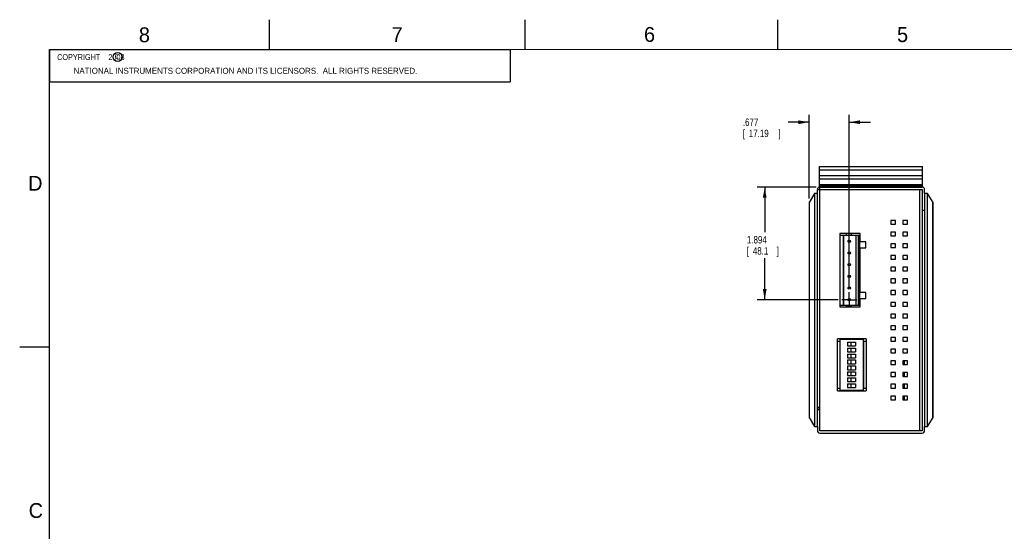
# Model space of a CAD drawing. Header units: inches. Extents: x 0 to 34, y 0 to 22.
# Tile 2 of 16: x 0 to 16.6, y 13.4 to 22. Entities that reach past the tile are written whole.
import ezdxf

# ---------------------------------------------------------------- set-up
doc = ezdxf.new("R2010")
doc.units = ezdxf.units.IN
doc.header["$LTSCALE"] = 1.87
doc.header["$MEASUREMENT"] = 0
doc.linetypes.add('CENTER', pattern=[0.6, 0.375, -0.075, 0.075, -0.075])
doc.layers.get('0').update_dxf_attribs({"linetype": 'CONTINUOUS'})
doc.layers.add('DEFAULT_1', color=7, linetype='CENTER')
doc.layers.add('DIMENSIONS', color=7, linetype='CONTINUOUS')
doc.styles.get("Standard").update_dxf_attribs({"font": 'txt', "width": 0.8})
doc.dimstyles.new('DIMSTYLE_1', dxfattribs={"dimtxt": 0.125, "dimasz": 0.18, "dimexe": 0.18, "dimexo": 0.0625, "dimgap": 0.09, "dimtad": 0, "dimtih": 1, "dimtoh": 1, "dimdec": 3, "dimzin": 4, "dimdsep": 46, "dimtxsty": 'STANDARD', "dimblk": '_FILLED', "dimblk1": '_FILLED', "dimblk2": '_FILLED', "dimcen": 0.09, "dimadec": 0, "dimazin": 0, "dimtp": 0.01, "dimtm": 0.01, "dimtfac": 1, "dimtdec": 3, "dimtofl": 0, "dimtmove": 0, "dimatfit": 3, "dimldrblk": '_FILLED', "dimfxl": 1, "dimtolj": 1, "dimtzin": 4, "dimarcsym": 0})

# ---------------------------------------------------------------- blocks, each defined once
blk = doc.blocks.new('_FILLED')
at = {"color": 0, "linetype": 'BYBLOCK'}
blk.add_solid([(0, 0), (-1, 0.174), (-1, -0.174)], dxfattribs=at)
blk = doc.blocks.new('*D12')
at = {"layer": 'DIMENSIONS', "color": 2, "linetype": 'CONTINUOUS'}
for p, q in [((13.396, 19.186), (12.407, 19.186)), ((12.532, 19.186), (12.532, 18.426)), ((12.532, 17.292), (12.532, 17.989)), ((13.767, 17.292), (12.407, 17.292))]:
    blk.add_line(p, q, dxfattribs=at)
at = {"layer": 'DIMENSIONS', "color": 2, "linetype": 'CONTINUOUS', "xscale": 0.18, "yscale": 0.18, "zscale": 0.18}
for p, rotation in [((12.532, 19.186), 90), ((12.532, 17.292), 270)]:
    blk.add_blockref('_FILLED', p, dxfattribs=dict(at, rotation=rotation))
at = {"layer": 'DIMENSIONS', "color": 2, "linetype": 'CONTINUOUS', "width": 0.8}
for s, p in [('1.894', (12.232, 18.239)), ('[', (12.232, 18.051)), ('48.1', (12.332, 18.051)), (']', (12.732, 18.051))]:
    blk.add_text(s, height=0.125, dxfattribs=at).set_placement(p)
blk = doc.blocks.new('*D13')
at = {"layer": 'DIMENSIONS', "color": 2, "linetype": 'CONTINUOUS'}
for p, q in [((13.277, 18.993), (13.277, 20.402)), ((13.954, 17.48), (13.954, 20.402)), ((13.277, 20.277), (12.926, 20.277)), ((13.954, 20.277), (14.314, 20.277))]:
    blk.add_line(p, q, dxfattribs=at)
at = {"layer": 'DIMENSIONS', "color": 2, "linetype": 'CONTINUOUS', "xscale": 0.18, "yscale": 0.18, "zscale": 0.18}
blk.add_blockref('_FILLED', (13.277, 20.277), dxfattribs=at)
at = {"layer": 'DIMENSIONS', "color": 2, "linetype": 'CONTINUOUS', "xscale": 0.18, "yscale": 0.18, "zscale": 0.18, "rotation": 180}
blk.add_blockref('_FILLED', (13.954, 20.277), dxfattribs=at)
at = {"layer": 'DIMENSIONS', "color": 2, "linetype": 'CONTINUOUS', "width": 0.8}
for s, p in [('.677', (12.164, 20.214)), ('[', (12.164, 20.027)), ('17.19', (12.264, 20.027)), (']', (12.764, 20.027))]:
    blk.add_text(s, height=0.125, dxfattribs=at).set_placement(p)

msp = doc.modelspace()

# ---------------------------------------------------------------- linework, layer by layer
at = {"color": 2, "linetype": 'CONTINUOUS'}
for p, q in [((4.2, 21.5), (4.2, 22)), ((8.5, 21.5), (8.5, 22)), ((12.75, 21.5), (12.75, 22)), ((0.5, 21.5), (8.25, 21.5)), ((0.5, 21.5), (0.5, 20.9531)), ((8.25, 21.5), (8.25, 20.9531)), ((0.5, 20.9531), (8.25, 20.9531)), ((0, 16.5), (0.5, 16.5))]:
    msp.add_line(p, q, dxfattribs=at)
at = {"color": 7, "linetype": 'CONTINUOUS'}
for p, q in [((13.4542, 19.186), (13.4542, 19.5324)), ((13.4542, 19.5324), (15.1864, 19.5324)), ((15.1864, 19.5266), (13.4542, 19.5266)), ((15.1864, 19.4734), (13.4542, 19.4734)), ((15.1864, 19.186), (15.1864, 19.5324)), ((15.1864, 19.3749), (13.4542, 19.3749)), ((13.4542, 19.3238), (15.1864, 19.3238)), ((15.1864, 19.2253), (13.4542, 19.2253)), ((13.4542, 19.2175), (15.1864, 19.2175)), ((13.3719, 19.0797), (13.2774, 18.9301)), ((13.3719, 19.0797), (13.3719, 15.1624)), ((13.4187, 19.0797), (13.3719, 19.0797)), ((13.4187, 15.1624), (13.4187, 19.0797)), ((13.4542, 19.1938), (15.1864, 19.1938)), ((15.2219, 19.0797), (15.2219, 15.1624)), ((15.2687, 19.0797), (15.2219, 19.0797)), ((15.2687, 15.1624), (15.2687, 19.0797)), ((15.3632, 18.9301), (15.2687, 19.0797)), ((13.2774, 18.9301), (13.2774, 15.312)), ((13.2799, 18.9344), (13.2799, 15.3076)), ((13.2819, 18.9372), (13.2819, 15.3048)), ((15.3587, 15.3048), (15.3587, 18.9372)), ((15.3607, 15.3076), (15.3607, 18.9344)), ((15.3632, 15.312), (15.3632, 18.9301)), ((14.1242, 18.3749), (13.7967, 18.3749)), ((13.8496, 18.3749), (13.8496, 17.1938)), ((13.8577, 18.3749), (13.8577, 17.1938)), ((14.0652, 18.3749), (14.0652, 17.1938)), ((14.1034, 18.3749), (14.1034, 17.1938)), ((14.1242, 18.3749), (14.1242, 17.1938)), ((14.1242, 17.1938), (13.7967, 17.1938)), ((13.7967, 16.6375), (13.7967, 15.7596)), ((14.1864, 16.6253), (13.7967, 16.6253)), ((13.9227, 16.5801), (14.0605, 16.5801)), ((13.9227, 16.5801), (13.9227, 16.5171)), ((13.9857, 16.5171), (13.9857, 16.5801)), ((14.0605, 16.5801), (14.0605, 16.5171)), ((14.1864, 16.6253), (14.1864, 15.7718)), ((13.9227, 16.5171), (14.0605, 16.5171)), ((13.9227, 16.4801), (14.0605, 16.4801)), ((13.9227, 16.4801), (13.9227, 16.4171)), ((13.9227, 16.4171), (14.0605, 16.4171)), ((13.9857, 16.4171), (13.9857, 16.4801)), ((14.0605, 16.4801), (14.0605, 16.4171)), ((13.9227, 16.3801), (14.0605, 16.3801)), ((13.9227, 16.3801), (13.9227, 16.3171)), ((13.9227, 16.3171), (14.0605, 16.3171)), ((13.9227, 16.2801), (14.0605, 16.2801)), ((13.9227, 16.2801), (13.9227, 16.2171)), ((13.9857, 16.3171), (13.9857, 16.3801)), ((13.9857, 16.2171), (13.9857, 16.2801)), ((14.0605, 16.3801), (14.0605, 16.3171)), ((14.0605, 16.2801), (14.0605, 16.2171)), ((14.1983, 16.2738), (14.1864, 16.2738)), ((14.8794, 16.2647), (14.8794, 16.2017)), ((13.9227, 16.2171), (14.0605, 16.2171)), ((13.9227, 16.1801), (14.0605, 16.1801)), ((13.9227, 16.1801), (13.9227, 16.1171)), ((13.9227, 16.1171), (14.0605, 16.1171)), ((13.9227, 16.0801), (14.0605, 16.0801)), ((13.9227, 16.0801), (13.9227, 16.0171)), ((13.9857, 16.1171), (13.9857, 16.1801)), ((13.9857, 16.0171), (13.9857, 16.0801)), ((14.0605, 16.1801), (14.0605, 16.1171)), ((14.0605, 16.0801), (14.0605, 16.0171)), ((14.8794, 16.0679), (14.8794, 16.0049)), ((13.9227, 16.0171), (14.0605, 16.0171)), ((13.9227, 15.9801), (14.0605, 15.9801)), ((13.9227, 15.9801), (13.9227, 15.9171)), ((13.9227, 15.9171), (14.0605, 15.9171)), ((13.9857, 15.9171), (13.9857, 15.9801)), ((14.0605, 15.9801), (14.0605, 15.9171)), ((13.7967, 15.7718), (14.1864, 15.7718)), ((13.9227, 15.8801), (14.0605, 15.8801)), ((13.9227, 15.8801), (13.9227, 15.8171)), ((13.9227, 15.8171), (14.0605, 15.8171)), ((13.9857, 15.8171), (13.9857, 15.8801)), ((14.0605, 15.8801), (14.0605, 15.8171)), ((14.8794, 15.871), (14.8794, 15.808)), ((14.8794, 15.6742), (14.8794, 15.6112)), ((13.2774, 15.312), (13.3719, 15.1624)), ((15.2687, 15.1624), (15.3632, 15.312)), ((13.3719, 15.1624), (13.4187, 15.1624)), ((15.2219, 15.1624), (15.2687, 15.1624)), ((13.7967, 15.0442), (13.7967, 15.0521)), ((14.8794, 15.0442), (13.7967, 15.0442)), ((14.8794, 15.0521), (14.8794, 15.0442))]:
    msp.add_line(p, q, dxfattribs=at)
at = {"color": 6, "linetype": 'CONTINUOUS'}
for p, q in [((13.4187, 19.0797), (13.4187, 19.1466)), ((13.4187, 19.1466), (15.1825, 19.1466)), ((13.4581, 15.0899), (13.4581, 19.186)), ((13.4581, 19.186), (15.1825, 19.186)), ((15.1431, 15.0899), (15.1431, 19.1466)), ((15.1825, 19.1466), (15.1825, 15.0915)), ((15.2219, 19.0797), (15.2219, 19.1466)), ((15.2219, 18.7923), (15.1825, 18.7923)), ((14.651, 18.6269), (14.651, 18.5639)), ((14.7298, 18.6269), (14.651, 18.6269)), ((14.651, 18.5639), (14.7298, 18.5639)), ((14.7298, 18.5639), (14.7298, 18.6269)), ((14.8577, 18.6269), (14.8577, 18.5639)), ((14.9364, 18.6269), (14.8577, 18.6269)), ((14.8577, 18.5639), (14.9364, 18.5639)), ((14.9364, 18.5639), (14.9364, 18.6269)), ((13.7967, 18.4064), (13.7967, 17.1749)), ((14.14, 18.4064), (13.7967, 18.4064)), ((13.9069, 18.3749), (13.9069, 18.4064)), ((13.9857, 18.4064), (13.9857, 18.3749)), ((14.14, 18.2671), (14.14, 18.4064)), ((14.651, 18.4301), (14.651, 18.3671)), ((14.7298, 18.4301), (14.651, 18.4301)), ((14.7298, 18.3671), (14.7298, 18.4301)), ((14.8577, 18.4301), (14.8577, 18.3671)), ((14.9364, 18.4301), (14.8577, 18.4301)), ((14.9364, 18.3671), (14.9364, 18.4301)), ((14.2305, 18.2671), (14.14, 18.2671)), ((14.2305, 18.1647), (14.2305, 18.2671)), ((14.651, 18.3671), (14.7298, 18.3671)), ((14.651, 18.2332), (14.651, 18.1702)), ((14.7298, 18.2332), (14.651, 18.2332)), ((14.7298, 18.1702), (14.7298, 18.2332)), ((14.8577, 18.3671), (14.9364, 18.3671)), ((14.8577, 18.2332), (14.8577, 18.1702)), ((14.9364, 18.2332), (14.8577, 18.2332)), ((14.9364, 18.1702), (14.9364, 18.2332)), ((14.14, 17.4167), (14.14, 18.1647)), ((14.14, 18.1647), (14.2305, 18.1647)), ((14.651, 18.1702), (14.7298, 18.1702)), ((14.8577, 18.1702), (14.9364, 18.1702)), ((14.651, 18.0364), (14.651, 17.9734)), ((14.7298, 18.0364), (14.651, 18.0364)), ((14.651, 17.9734), (14.7298, 17.9734)), ((14.7298, 17.9734), (14.7298, 18.0364)), ((14.8577, 18.0364), (14.8577, 17.9734)), ((14.9364, 18.0364), (14.8577, 18.0364)), ((14.8577, 17.9734), (14.9364, 17.9734)), ((14.9364, 17.9734), (14.9364, 18.0364)), ((14.651, 17.8395), (14.651, 17.7765)), ((14.7298, 17.8395), (14.651, 17.8395)), ((14.651, 17.7765), (14.7298, 17.7765)), ((14.7298, 17.7765), (14.7298, 17.8395)), ((14.8577, 17.8395), (14.8577, 17.7765)), ((14.9364, 17.8395), (14.8577, 17.8395)), ((14.8577, 17.7765), (14.9364, 17.7765)), ((14.9364, 17.7765), (14.9364, 17.8395)), ((14.651, 17.6427), (14.651, 17.5797)), ((14.7298, 17.6427), (14.651, 17.6427)), ((14.651, 17.5797), (14.7298, 17.5797)), ((14.7298, 17.5797), (14.7298, 17.6427)), ((14.9364, 17.6427), (14.8577, 17.6427)), ((14.8577, 17.6427), (14.8577, 17.5797)), ((14.8577, 17.5797), (14.9364, 17.5797)), ((14.9364, 17.5797), (14.9364, 17.6427)), ((14.2305, 17.4167), (14.14, 17.4167)), ((14.2305, 17.3143), (14.2305, 17.4167)), ((14.7298, 17.4458), (14.651, 17.4458)), ((14.651, 17.4458), (14.651, 17.3828)), ((14.7298, 17.3828), (14.7298, 17.4458)), ((14.9364, 17.4458), (14.8577, 17.4458)), ((14.8577, 17.4458), (14.8577, 17.3828)), ((14.9364, 17.3828), (14.9364, 17.4458)), ((14.14, 17.1749), (14.14, 17.3143)), ((14.14, 17.3143), (14.2305, 17.3143)), ((14.651, 17.3828), (14.7298, 17.3828)), ((14.7298, 17.249), (14.651, 17.249)), ((14.651, 17.249), (14.651, 17.186)), ((14.7298, 17.186), (14.7298, 17.249)), ((14.8577, 17.3828), (14.9364, 17.3828)), ((14.9364, 17.249), (14.8577, 17.249)), ((14.8577, 17.249), (14.8577, 17.186)), ((14.9364, 17.186), (14.9364, 17.249)), ((13.7967, 17.1749), (14.14, 17.1749)), ((13.9069, 17.186), (13.9069, 17.1938)), ((13.9857, 17.186), (13.9069, 17.186)), ((13.9857, 17.1938), (13.9857, 17.186)), ((14.651, 17.186), (14.7298, 17.186)), ((14.8577, 17.186), (14.9364, 17.186)), ((14.7298, 17.0521), (14.651, 17.0521)), ((14.651, 17.0521), (14.651, 16.9891)), ((14.651, 16.9891), (14.7298, 16.9891)), ((14.7298, 16.9891), (14.7298, 17.0521)), ((14.9364, 17.0521), (14.8577, 17.0521)), ((14.8577, 17.0521), (14.8577, 16.9891)), ((14.8577, 16.9891), (14.9364, 16.9891)), ((14.9364, 16.9891), (14.9364, 17.0521)), ((14.7298, 16.8553), (14.651, 16.8553)), ((14.651, 16.8553), (14.651, 16.7923)), ((14.651, 16.7923), (14.7298, 16.7923)), ((14.7298, 16.7923), (14.7298, 16.8553)), ((14.9364, 16.8553), (14.8577, 16.8553)), ((14.8577, 16.8553), (14.8577, 16.7923)), ((14.8577, 16.7923), (14.9364, 16.7923)), ((14.9364, 16.7923), (14.9364, 16.8553)), ((14.2376, 16.6375), (13.7573, 16.6375)), ((13.7573, 15.7596), (13.7573, 16.6375)), ((13.7573, 16.5982), (13.7967, 16.5982)), ((13.9069, 16.6253), (13.9069, 16.6375)), ((13.9857, 16.6375), (13.9857, 16.6253)), ((14.1983, 16.5982), (14.2376, 16.5982)), ((14.1983, 15.799), (14.1983, 16.5982)), ((14.2376, 16.6375), (14.2376, 15.7596)), ((14.7298, 16.6584), (14.651, 16.6584)), ((14.651, 16.6584), (14.651, 16.5954)), ((14.651, 16.5954), (14.7298, 16.5954)), ((14.7298, 16.5954), (14.7298, 16.6584)), ((14.9364, 16.6584), (14.8577, 16.6584)), ((14.8577, 16.6584), (14.8577, 16.5954)), ((14.8577, 16.5954), (14.9364, 16.5954)), ((14.9364, 16.5954), (14.9364, 16.6584)), ((14.7298, 16.4616), (14.651, 16.4616)), ((14.651, 16.4616), (14.651, 16.3986)), ((14.651, 16.3986), (14.7298, 16.3986)), ((14.7298, 16.3986), (14.7298, 16.4616)), ((14.9364, 16.4616), (14.8577, 16.4616)), ((14.8577, 16.4616), (14.8577, 16.3986)), ((14.8577, 16.3986), (14.9364, 16.3986)), ((14.9364, 16.3986), (14.9364, 16.4616)), ((14.7298, 16.2647), (14.651, 16.2647)), ((14.651, 16.2647), (14.651, 16.2017)), ((14.7298, 16.2017), (14.7298, 16.2647)), ((14.9364, 16.2647), (14.8577, 16.2647)), ((14.8577, 16.2647), (14.8577, 16.2017)), ((14.9364, 16.2017), (14.9364, 16.2647)), ((14.651, 16.2017), (14.7298, 16.2017)), ((14.7298, 16.0679), (14.651, 16.0679)), ((14.651, 16.0679), (14.651, 16.0049)), ((14.7298, 16.0049), (14.7298, 16.0679)), ((14.8577, 16.2017), (14.9364, 16.2017)), ((14.9364, 16.0679), (14.8577, 16.0679)), ((14.8577, 16.0679), (14.8577, 16.0049)), ((14.9364, 16.0049), (14.9364, 16.0679)), ((14.651, 16.0049), (14.7298, 16.0049)), ((14.8577, 16.0049), (14.9364, 16.0049)), ((13.7967, 15.799), (13.7573, 15.799)), ((13.7573, 15.7596), (14.2376, 15.7596)), ((14.2376, 15.799), (14.1983, 15.799)), ((14.7298, 15.871), (14.651, 15.871)), ((14.651, 15.871), (14.651, 15.808)), ((14.651, 15.808), (14.7298, 15.808)), ((14.7298, 15.808), (14.7298, 15.871)), ((14.9364, 15.871), (14.8577, 15.871)), ((14.8577, 15.871), (14.8577, 15.808)), ((14.8577, 15.808), (14.9364, 15.808)), ((14.9364, 15.808), (14.9364, 15.871)), ((14.7298, 15.6742), (14.651, 15.6742)), ((14.651, 15.6742), (14.651, 15.6112)), ((14.651, 15.6112), (14.7298, 15.6112)), ((14.7298, 15.6112), (14.7298, 15.6742)), ((14.9364, 15.6742), (14.8577, 15.6742)), ((14.8577, 15.6742), (14.8577, 15.6112)), ((14.8577, 15.6112), (14.9364, 15.6112)), ((14.9364, 15.6112), (14.9364, 15.6742)), ((13.4581, 15.4797), (13.4187, 15.4797)), ((13.4187, 15.4458), (13.4581, 15.4458)), ((13.4187, 15.1624), (13.4187, 15.0915)), ((15.1825, 15.0915), (13.4581, 15.0915)), ((15.1431, 15.0899), (13.4581, 15.0899)), ((15.2219, 15.0915), (15.2219, 15.1624)), ((13.4581, 15.0521), (15.1825, 15.0521))]:
    msp.add_line(p, q, dxfattribs=at)
at = {"color": 7, "linetype": 'CONTINUOUS', "const_width": 0.02}
for points in [[(0.5, 21.5), (0.5, 0.5)], [(33.5, 21.5), (0.5, 21.5)]]:
    msp.add_lwpolyline(points, dxfattribs=at)
at = {"color": 2, "linetype": 'CONTINUOUS'}
msp.add_circle((1.6484, 21.3727), 0.0754, dxfattribs=at)
at = {"color": 7, "linetype": 'CONTINUOUS'}
for centre in [(13.9542, 18.2765), (13.9542, 18.0797), (13.9542, 17.8828), (13.9542, 17.686), (13.9542, 17.4891), (13.9542, 17.2923)]:
    msp.add_circle(centre, 0.0197, dxfattribs=at)
at = {"color": 6, "linetype": 'CONTINUOUS'}
for centre, start, end in [((13.4581, 19.1466), 90, 180), ((15.1825, 19.1466), 0, 90), ((13.4581, 15.4797), 180, 240.93804), ((13.4581, 15.0915), 180, 270), ((15.1825, 15.0915), 270, 360)]:
    msp.add_arc(centre, 0.0394, start, end, dxfattribs=at)
at = {"color": 7, "linetype": 'CONTINUOUS'}
for points, knots in [([(13.9328, 18.2765), (13.9328, 18.2794), (13.9342, 18.2853), (13.938, 18.2899), (13.9403, 18.2918)], [0, 0, 0, 0, 0.4915078, 1, 1, 1, 1]), ([(13.9403, 18.2613), (13.938, 18.2631), (13.9342, 18.2678), (13.9328, 18.2737), (13.9328, 18.2765)], [0, 0, 0, 0, 0.5088707, 1, 1, 1, 1]), ([(13.9328, 18.0797), (13.9328, 18.0825), (13.9342, 18.0884), (13.938, 18.0931), (13.9403, 18.0949)], [0, 0, 0, 0, 0.4915078, 1, 1, 1, 1]), ([(13.9403, 18.0644), (13.938, 18.0663), (13.9342, 18.0709), (13.9328, 18.0768), (13.9328, 18.0797)], [0, 0, 0, 0, 0.5088707, 1, 1, 1, 1]), ([(13.9328, 17.8828), (13.9328, 17.8857), (13.9342, 17.8916), (13.938, 17.8962), (13.9403, 17.8981)], [0, 0, 0, 0, 0.4915078, 1, 1, 1, 1]), ([(13.9403, 17.8676), (13.938, 17.8694), (13.9342, 17.8741), (13.9328, 17.88), (13.9328, 17.8828)], [0, 0, 0, 0, 0.5088707, 1, 1, 1, 1]), ([(13.9328, 17.686), (13.9328, 17.6888), (13.9342, 17.6947), (13.938, 17.6994), (13.9403, 17.7012)], [0, 0, 0, 0, 0.4915078, 1, 1, 1, 1]), ([(13.9403, 17.6707), (13.938, 17.6726), (13.9342, 17.6772), (13.9328, 17.6831), (13.9328, 17.686)], [0, 0, 0, 0, 0.5088707, 1, 1, 1, 1]), ([(13.9328, 17.4891), (13.9328, 17.492), (13.9342, 17.4979), (13.938, 17.5025), (13.9403, 17.5044)], [0, 0, 0, 0, 0.4915078, 1, 1, 1, 1]), ([(13.9403, 17.4739), (13.938, 17.4757), (13.9342, 17.4804), (13.9328, 17.4863), (13.9328, 17.4891)], [0, 0, 0, 0, 0.5088707, 1, 1, 1, 1]), ([(13.9328, 17.2923), (13.9328, 17.2951), (13.9342, 17.301), (13.938, 17.3057), (13.9403, 17.3075)], [0, 0, 0, 0, 0.4915078, 1, 1, 1, 1]), ([(13.9403, 17.277), (13.938, 17.2789), (13.9342, 17.2835), (13.9328, 17.2894), (13.9328, 17.2923)], [0, 0, 0, 0, 0.5088707, 1, 1, 1, 1])]:
    msp.add_open_spline(points, degree=3, knots=knots, dxfattribs=at)
at = {"layer": 'DEFAULT_1', "color": 7, "linetype": 'CENTER'}
for q in [(13.9542, 17.4174), (13.8291, 17.2923), (13.9542, 17.1672), (14.0793, 17.2923)]:
    msp.add_line((13.9542, 17.2923), q, dxfattribs=at)

# ---------------------------------------------------------------- texts
at = {"color": 2, "linetype": 'CONTINUOUS'}
for s, height, p in [('8', 0.25, (2.0046, 21.6213)), ('7', 0.25, (6.2556, 21.6243)), ('6', 0.25, (10.5012, 21.6272)), ('5', 0.25, (14.7577, 21.6247)), ('c', 0.1, (1.599, 21.3388)), ('NATIONAL INSTRUMENTS CORPORATION AND ITS LICENSORS.  ALL RIGHTS RESERVED.', 0.1, (0.9071, 21.0911)), ('D', 0.25, (0.1424, 19.125)), ('C', 0.25, (0.1508, 13.6246))]:
    msp.add_text(s, height=height, dxfattribs=at).set_placement(p)
at = {"color": 2, "linetype": 'CONTINUOUS', "insert": (0.5625, 21.4219), "char_height": 0.1, "width": 1.52, "attachment_point": 1}
msp.add_mtext('  COPYRIGHT    2008', dxfattribs=at)

# ---------------------------------------------------------------- dimensions: what is measured, and where the dimension line sits
at = {"layer": 'DIMENSIONS', "color": 2, "linetype": 'CONTINUOUS'}
for base, p1, p2, angle, picture, middle in [((13.2774, 20.2766), (13.9542, 17.4799), (13.2774, 18.9926), 180, '*D13', (12.5135, 20.1828)), ((12.5319, 19.186), (13.7666, 17.2923), (13.3956, 19.186), 90, '*D12', (12.5319, 18.2073))]:
    dim = msp.add_linear_dim(base=base, p1=p1, p2=p2, angle=angle, dimstyle='DIMSTYLE_1', dxfattribs=at)
    dim.commit()
    dim.dimension.update_dxf_attribs({"geometry": picture, "text_midpoint": middle, "dimtype": 160})

doc.saveas('drawing.dxf')
